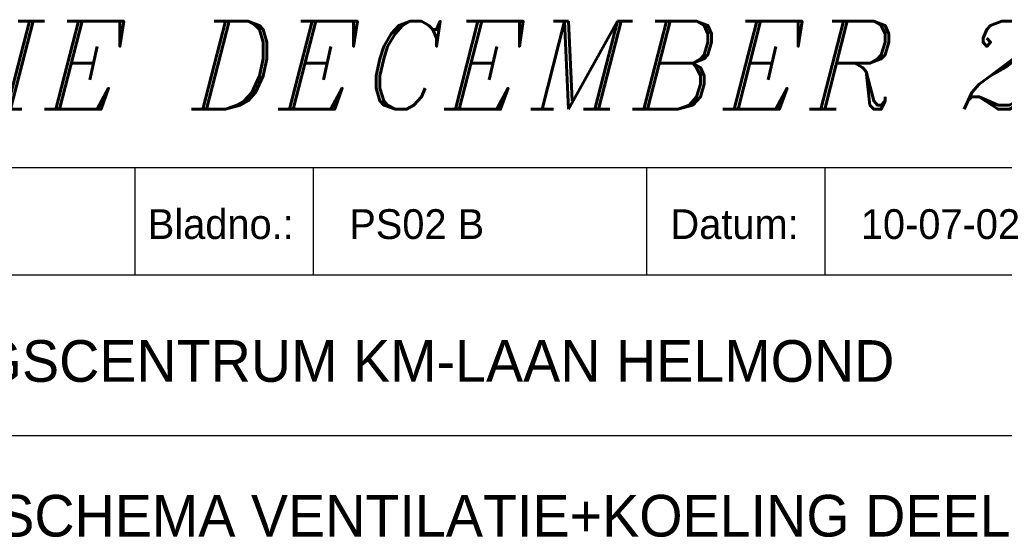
# Model space of a CAD drawing. Extents: x -490 to 1189, y 0 to 841.
# Tile 23 of 28: x 1037 to 1120, y 42 to 85. Entities that reach past the tile are written whole.
import ezdxf

# ---------------------------------------------------------------- set-up
doc = ezdxf.new("R2010")
doc.units = 0
doc.layers.get('0').update_dxf_attribs({"linetype": 'CONTINUOUS'})
doc.layers.add('BL$4----', color=7, linetype='CONTINUOUS')
doc.layers.add('WL561---', color=4, linetype='CONTINUOUS')
doc.styles.add('BURO-025', font='BUROFONT.shx', dxfattribs={"height": 2.5})
doc.styles.add('BURO-035', font='BUROFONT.shx', dxfattribs={"height": 3.5})
doc.styles.add('BURO-050', font='BUROFONT.shx', dxfattribs={"height": 5})
doc.styles.add('ITALICC', font='italicc', dxfattribs={"width": 10, "height": 10})

# ---------------------------------------------------------------- blocks, each defined once
blk = doc.blocks.new('KUIJPERSKLEUR')
at = {"color": 1}
for p, q in [((-185, 73), (-10, 73)), ((-142, 64), (-142, 73)), ((-127, 64), (-127, 73)), ((-99, 64), (-99, 73)), ((-84, 64), (-84, 73)), ((-185, 64), (-10, 64)), ((-185, 50.5), (-55, 50.5))]:
    blk.add_line(p, q, dxfattribs=at)
at = {"color": 1, "style": 'BURO-025'}
for s, p in [('Bladno.:', (-140.935, 67)), ('Datum:', (-97, 67))]:
    blk.add_text(s, height=2.5, dxfattribs=at).set_placement(p)
at = {"color": 150, "style": 'BURO-025'}
for tag, p in [('TKSCHAAL', (-167, 67)), ('TKDATCREAT', (-81, 67)), ('TKBLADNR', (-124, 67)), ('TKDATA', (-30, 67)), ('TKINIT', (-30, 58)), ('PRPRLEID', (-30, 49)), ('PRGRLEID', (-30, 40))]:
    blk.add_attdef(tag, p, '', height=2.5, dxfattribs=at)
at = {"color": 3, "style": 'BURO-035'}
for tag, p in [('PROMSCHR', (-177, 55)), ('TK1OMSCHR', (-177, 42))]:
    blk.add_attdef(tag, p, '', height=3.5, dxfattribs=at)
at = {"color": 1, "style": 'BURO-025'}
blk.add_attdef('TKFILE', (-4, 40), '', height=2.5, rotation=90, dxfattribs=at)
blk.add_attdef('PRNAAM', (-30, 31.5), '', height=2.5, dxfattribs=at)
at = {"color": 4, "style": 'BURO-050'}
blk.add_attdef('TKTEKNR', (-48, 19), '', height=5, dxfattribs=at)

msp = doc.modelspace()

# ---------------------------------------------------------------- block references
at = {"layer": 'BL$4----'}
ref = msp.add_blockref('KUIJPERSKLEUR', (1189, 0), dxfattribs=at)
ref.add_attrib('TKDATCREAT', '10-07-02', (1108, 67), dxfattribs={"layer": '0', "color": 150, "height": 2.5, "style": 'BURO-025'})
ref.add_attrib('TKBLADNR', 'PS02 B', (1065, 67), dxfattribs={"layer": '0', "color": 150, "height": 2.5, "style": 'BURO-025'})
ref.add_attrib('PROMSCHR', 'OPLEIDINGSCENTRUM KM-LAAN HELMOND', (1012, 55), dxfattribs={"layer": '0', "color": 3, "height": 3.5, "style": 'BURO-035'})
ref.add_attrib('TK1OMSCHR', 'PRINCIPE SCHEMA VENTILATIE+KOELING DEEL B', (1012, 42), dxfattribs={"layer": '0', "color": 3, "height": 3.5, "style": 'BURO-035'})

# ---------------------------------------------------------------- texts
at = {"layer": 'WL561---', "color": 5, "linetype": 'CONTINUOUS', "style": 'ITALICC'}
msp.add_text('REVISIE DECEMBER 2002', height=7.392, dxfattribs=at).set_placement((1002.636, 77.897))

doc.saveas('drawing.dxf')
